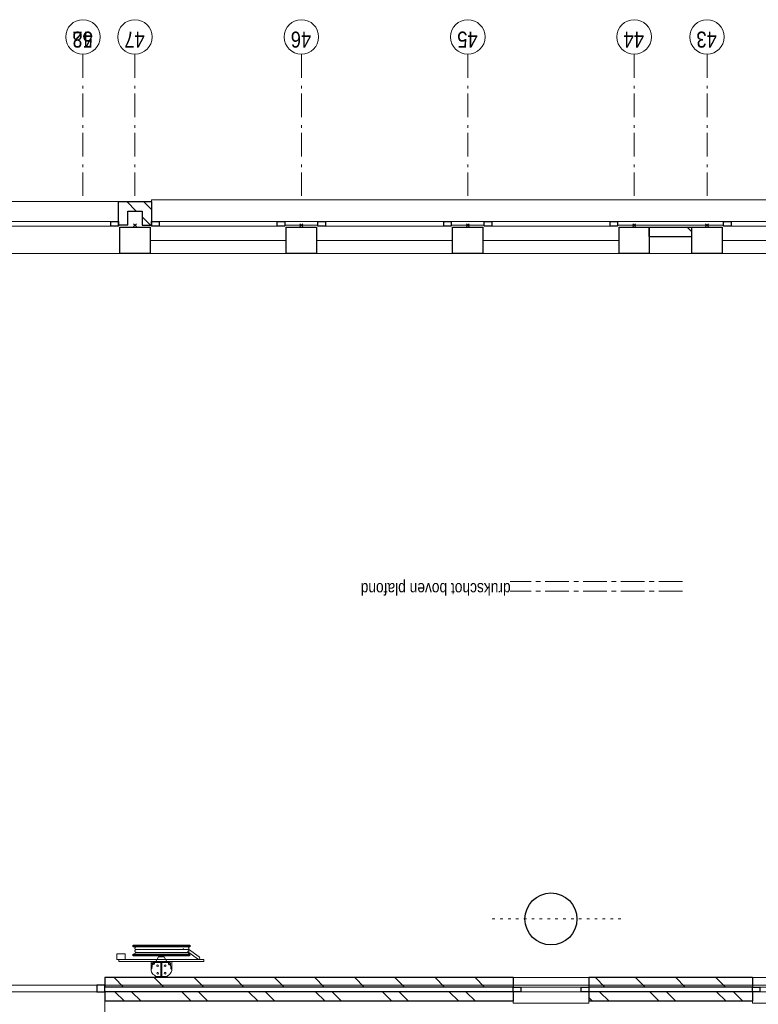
# Model space of a CAD drawing. Header units: millimetres. Extents: x -88840 to 85996, y -16279 to 104709.
# Tile 32 of 184: x 8921 to 16733, y 30882 to 41300. Entities that reach past the tile are written whole.
import ezdxf

# ---------------------------------------------------------------- set-up
doc = ezdxf.new("R2010")
doc.units = ezdxf.units.MM
doc.header["$LTSCALE"] = 400
doc.header["$PDMODE"] = 3
doc.header["$PDSIZE"] = 15
for name, pattern in [('STYLE_05', [0.208282, 0.069427, -0.138855]), ('STYLE_06', [1.041641, 0.625, -0.208282, 0.069427, -0.138931]), ('STYLE_19', [1, 0.625, -0.125, 0.125, -0.125])]:
    doc.linetypes.add(name, pattern=pattern)
for name, color, linetype, lineweight in [('Buitenkozijnen', 140, 'Continuous', 15), ('Lijn-stramien', 5, 'STYLE_06', 9), ('mat-baksteen', 5, 'Continuous', 25), ('mat-beton (ihwg)', 5, 'Continuous', 25), ('mat-kalkzandsteen', 5, 'Continuous', 25), ('None', 7, 'Continuous', 9), ('Tekst', 140, 'Continuous', 15), ('~None', 7, 'Continuous', 9)]:
    doc.layers.add(name, color=color, linetype=linetype, lineweight=lineweight)
doc.styles.add('Abadi MT Condensed Light', font='txt', dxfattribs={"height": 176.388889})
doc.styles.add('Arial Narrow', font='ARIALN.TTF', dxfattribs={"height": 222.25})

# ---------------------------------------------------------------- blocks, each defined once
blk = doc.blocks.new('Kolom 280x320')
at = {"layer": 'mat-beton (ihwg)', "lineweight": 25}
blk.add_lwpolyline([(-300, 160), (-20, 160), (-20, -160), (-300, -160)], close=True, dxfattribs=at)
at = {"layer": 'None', "color": 92, "linetype": 'Continuous', "lineweight": 5}
blk.add_point((0, 0), dxfattribs=at)
blk = doc.blocks.new('Kolom O 550')
at = {"layer": 'mat-beton (ihwg)', "lineweight": 25}
blk.add_circle((0, 0), 275, dxfattribs=at)
blk = doc.blocks.new('*X901')
at = {"layer": 'None', "lineweight": 9}
for p, q in [((-2819, 32536), (-2719, 32636)), ((-2761, 32418), (-2719, 32460))]:
    blk.add_line(p, q, dxfattribs=at)
blk = doc.blocks.new('*X902')
at = {"layer": 'None', "lineweight": 9}
for p, q in [((-2969, 32386), (-2880, 32475)), ((-2804, 32375), (-2761, 32418))]:
    blk.add_line(p, q, dxfattribs=at)
blk = doc.blocks.new('*X903')
at = {"layer": 'None', "lineweight": 9}
blk.add_line((-3038, 26660), (-2989, 26710), dxfattribs=at)
blk = doc.blocks.new('Gevelpui best 1410 (2D)')
at = {"layer": 'Buitenkozijnen', "lineweight": 15}
for p, q in [((-260, 0), (-260, -1410)), ((-260, 0), (-210, 0)), ((-210, 0), (-210, -1410)), ((-260, -1410), (-210, -1410))]:
    blk.add_line(p, q, dxfattribs=at)
at = {"layer": 'Buitenkozijnen', "color": 92, "lineweight": 25}
for points in [[(-260, 0), (-210, 0), (-210, -80), (-260, -80)], [(-260, -1330), (-210, -1330), (-210, -1410), (-260, -1410)]]:
    blk.add_lwpolyline(points, close=True, dxfattribs=at)
at = {"layer": 'None', "color": 43, "linetype": 'Continuous', "lineweight": 9}
blk.add_line((-410, 15), (-410, -1425), dxfattribs=at)
blk = doc.blocks.new('*U45')
at = {"layer": 'Buitenkozijnen', "lineweight": 15}
for p, q in [((-10, 0), (-10, -1960)), ((-10, 0), (40, 0)), ((40, 0), (40, -1960)), ((-10, -1960), (40, -1960))]:
    blk.add_line(p, q, dxfattribs=at)
blk = doc.blocks.new('Gevelpui best 1960')
at = {"layer": 'Buitenkozijnen', "color": 43, "lineweight": 9}
blk.add_line((250, 0), (250, -1960), dxfattribs=at)
at = {"layer": 'Buitenkozijnen', "color": 92, "lineweight": 25}
for points in [[(-10, 0), (40, 0), (40, -80), (-10, -80)], [(-10, -1880), (40, -1880), (40, -1960), (-10, -1960)]]:
    blk.add_lwpolyline(points, close=True, dxfattribs=at)
at = {"layer": 'Buitenkozijnen'}
blk.add_blockref('*U45', (0, 0), dxfattribs=at)
blk = doc.blocks.new('*U930')
at = {"layer": 'Buitenkozijnen', "lineweight": 15}
for p, q in [((-11079, 34700), (-11009, 34700)), ((-11079, 32870), (-11079, 34700)), ((-11009, 32870), (-11009, 34700)), ((-11079, 32870), (-11009, 32870))]:
    blk.add_line(p, q, dxfattribs=at)
blk = doc.blocks.new('*U931')
at = {"layer": 'Buitenkozijnen', "color": 92, "lineweight": 25}
for points in [[(-11009, 34700), (-11079, 34700), (-11079, 34617), (-11009, 34617)], [(-11009, 32953), (-11079, 32953), (-11079, 32870), (-11009, 32870)]]:
    blk.add_lwpolyline(points, close=True, dxfattribs=at)
at = {"layer": 'Buitenkozijnen'}
blk.add_blockref('*U930', (0, 0), dxfattribs=at)
blk = doc.blocks.new('Gevelpui best 800')
at = {"layer": 'Buitenkozijnen', "color": 43, "linetype": 'Continuous', "lineweight": 9}
blk.add_lwpolyline([(-400, 270), (400, 270), (400, 0), (-400, 0)], close=True, dxfattribs=at)
at = {"layer": 'Buitenkozijnen', "color": 140, "linetype": 'Continuous', "lineweight": 15}
blk.add_lwpolyline([(-400, 150), (400, 150), (400, 100), (-400, 100)], close=True, dxfattribs=at)
at = {"layer": 'Buitenkozijnen', "color": 92, "linetype": 'Continuous', "lineweight": 25}
for points in [[(-400, 150), (-320, 150), (-320, 100), (-400, 100)], [(320, 150), (400, 150), (400, 100), (320, 100)]]:
    blk.add_lwpolyline(points, close=True, dxfattribs=at)
blk = doc.blocks.new('*X951')
at = {"layer": 'None', "lineweight": 9}
for p, q in [((-11029, 32670), (-10929, 32770)), ((-11029, 32246), (-10929, 32346)), ((-11029, 31822), (-10929, 31922)), ((-11029, 31398), (-10929, 31498)), ((-11029, 30973), (-10929, 31073)), ((-11029, 30549), (-10929, 30649)), ((-11029, 30125), (-10929, 30225)), ((-11029, 29700), (-10929, 29800)), ((-11029, 29276), (-10929, 29376)), ((-11029, 28852), (-10929, 28952))]:
    blk.add_line(p, q, dxfattribs=at)
blk = doc.blocks.new('*X952')
at = {"layer": 'None', "lineweight": 9}
for p, q in [((-11179, 32662), (-11079, 32762)), ((-11179, 32485), (-11079, 32585)), ((-11179, 31955), (-11079, 32055)), ((-11179, 31778), (-11079, 31878)), ((-11179, 31248), (-11079, 31348)), ((-11179, 31071), (-11079, 31171)), ((-11179, 30540), (-11079, 30640)), ((-11179, 30364), (-11079, 30464)), ((-11179, 29833), (-11079, 29933)), ((-11179, 29657), (-11079, 29757)), ((-11179, 29126), (-11079, 29226)), ((-11179, 28950), (-11079, 29050))]:
    blk.add_line(p, q, dxfattribs=at)
blk = doc.blocks.new('*X953')
at = {"layer": 'None', "lineweight": 9}
for p, q in [((-11029, 27579), (-10929, 27679)), ((-11029, 27155), (-10929, 27255)), ((-11029, 26731), (-10929, 26831)), ((-11029, 26306), (-10929, 26406))]:
    blk.add_line(p, q, dxfattribs=at)
blk = doc.blocks.new('*X954')
at = {"layer": 'None', "lineweight": 9}
for p, q in [((-11179, 27712), (-11141, 27750)), ((-11179, 27536), (-11079, 27636)), ((-11179, 27005), (-11079, 27105)), ((-11179, 26828), (-11079, 26928)), ((-11179, 26298), (-11079, 26398)), ((-11179, 26121), (-11079, 26221))]:
    blk.add_line(p, q, dxfattribs=at)
blk = doc.blocks.new('*U28')
at = {"layer": 'None', "color": 140, "linetype": 'Continuous', "lineweight": 15, "flags": 128}
blk.add_lwpolyline([(-21, 110), (59, 110), (59, 107, -0.391021), (53, 100), (-1, 96, 0.391021), (-12, 83), (-12, -83, 0.391021), (-1, -96), (53, -100, -0.391021), (59, -107), (59, -110), (-21, -110)], format="xyb", close=True, dxfattribs=at)
blk = doc.blocks.new('*U29')
at = {"layer": 'None', "color": 253, "linetype": 'Continuous', "lineweight": 5}
for p, q in [((96.625, -278), (96.625, 266)), ((125.704, -278), (125.704, 266)), ((50.42, -31.849), (50.42, 29))]:
    blk.add_line(p, q, dxfattribs=at)
at = {"layer": 'None', "color": 140, "linetype": 'Continuous', "lineweight": 15}
for p, q in [((50.42, 29), (1.453, 57.31)), ((0, -61), (50.42, -31.849))]:
    blk.add_line(p, q, dxfattribs=at)
at = {"layer": 'None', "color": 92, "linetype": 'Continuous', "lineweight": 25}
for points in [[(60.916, 296), (76.476, 296), (76.476, -300), (60.916, -300)], [(154.785, 296), (171.344, 296), (171.344, -302), (154.785, -302)]]:
    blk.add_lwpolyline(points, close=True, dxfattribs=at)
at = {"layer": 'None', "color": 253, "linetype": 'Continuous', "lineweight": 5}
blk.add_lwpolyline([(50.929, 18), (60.916, 18), (60.916, -18), (50.929, -18)], close=True, dxfattribs=at)
for points, knots in [([(96.866, 264), (96.866, 268.997), (93.792, 272.9335), (90.718, 276.87), (85.875, 278.0735), (81.032, 279.277), (76.476, 277.238)], [0, 0, 0, 0.3335495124, 0.3335495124, 0.6668288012, 0.6668288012, 1, 1, 1]), ([(125.825, 264), (125.825, 267.886), (123.8855, 271.2505), (121.946, 274.615), (118.586, 276.5575), (115.226, 278.5), (107.466, 278.5), (104.106, 276.5575), (100.746, 274.615), (98.806, 271.2505), (96.866, 267.886), (96.866, 264)], [0, 0, 0, 0.1667696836, 0.1667696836, 0.3334232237, 0.3334232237, 0.4999946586, 0.6665660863, 0.6665660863, 0.833226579, 0.833226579, 1, 1, 1]), ([(154.785, 264), (154.785, 267.886), (152.845, 271.2505), (150.905, 274.615), (147.5455, 276.5575), (144.186, 278.5), (140.306, 278.5), (136.426, 278.5), (133.066, 276.5575), (129.706, 274.615), (127.7655, 271.2505), (125.825, 267.886), (125.825, 264)], [0, 0, 0, 0.1667729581, 0.1667729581, 0.3334246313, 0.3334246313, 0.4999853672, 0.4999853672, 0.666556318, 0.666556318, 0.8332233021, 0.8332233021, 1, 1, 1]), ([(76.477, -291.432), (81.039, -293.343), (85.8175, -292.072), (90.596, -290.801), (93.6105, -286.876), (96.625, -282.951), (96.625, -278)], [0, 0, 0, 0.333165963, 0.333165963, 0.6664584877, 0.6664584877, 1, 1, 1]), ([(96.625, -278), (96.625, -281.901), (98.573, -285.2795), (100.521, -288.658), (103.895, -290.609), (107.269, -292.56), (111.165, -292.56), (115.061, -292.56), (118.435, -290.609), (121.809, -288.658), (123.7565, -285.2795), (125.704, -281.901), (125.704, -278)], [0, 0, 0, 0.1667545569, 0.1667545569, 0.3334268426, 0.3334268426, 0.5000053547, 0.5000053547, 0.6665838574, 0.6665838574, 0.8332491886, 0.8332491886, 1, 1, 1]), ([(125.704, -278), (125.704, -281.901), (127.6525, -285.2795), (129.601, -288.658), (132.975, -290.609), (136.349, -292.56), (140.245, -292.56), (144.141, -292.56), (147.5145, -290.609), (150.888, -288.658), (152.836, -285.2795), (154.784, -281.901), (154.784, -278)], [0, 0, 0, 0.1667578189, 0.1667578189, 0.3334365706, 0.3334365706, 0.5000146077, 0.5000146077, 0.6665824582, 0.6665824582, 0.8332459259, 0.8332459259, 1, 1, 1])]:
    blk.add_open_spline(points, degree=2, knots=knots, dxfattribs=at)
blk = doc.blocks.new('BSH')
at = {"layer": 'None', "color": 140, "linetype": 'Continuous', "lineweight": 15}
for p, q in [((0, -61), (0, 111.155)), ((-159.8585, -36.7557), (-159.8585, 32.756)), ((-80, -6.8893), (-80, 2.8892))]:
    blk.add_line(p, q, dxfattribs=at)
at = {"layer": 'None', "color": 253, "linetype": 'Continuous', "lineweight": 5}
for p, q in [((27.7468, -383.0008), (105.0969, -276.5164)), ((130.6676, -289.4337), (48.7568, -402.0618)), ((135.277, -233.0824), (136.142, -233.8294))]:
    blk.add_line(p, q, dxfattribs=at)
at = {"layer": 'None', "color": 140, "linetype": 'Continuous', "lineweight": 15}
for points in [[(0, 448), (20, 448), (20, -452), (0, -452)], [(20, 469.75), (82, 469.75), (82, 382.75), (20, 382.75)], [(-160, 2.8892), (-9, 2.8892), (-9, -6.8893), (-160, -6.8893)]]:
    blk.add_lwpolyline(points, close=True, dxfattribs=at)
at = {"layer": 'None', "color": 8, "linetype": 'Continuous', "lineweight": 5}
for centre in [(-124, 37.275), (-44.5, 38.775), (-124, -41.275), (-45, -41.275)]:
    blk.add_circle(centre, 8.5, dxfattribs=at)
at = {"layer": 'None', "color": 140, "linetype": 'Continuous', "lineweight": 15}
for centre, start, end in [((-80, 28), 90, 180), ((-80, -32), 180, 270)]:
    blk.add_arc(centre, 80, start, end, dxfattribs=at)
at = {"layer": 'None', "color": 9, "linetype": 'Continuous', "lineweight": 5}
blk.add_arc((38.2528, -392.5302), 14.18399, 137.790600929, 325.770923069, dxfattribs=at)
at = {"layer": 'None', "color": 92, "linetype": 'Continuous', "lineweight": 25}
for points, knots in [([(-11.70075, 86.5025), (-12.2626, 89.0317), (-14.0137, 90.9408), (-15.7648, 92.8499), (-18.23575, 93.6275), (-20.7067, 94.4051), (-23.236, 93.84325), (-25.7653, 93.2814), (-27.67445, 91.53015), (-29.5836, 89.7789), (-30.36125, 87.3079), (-31.1389, 84.8369), (-30.57705, 82.3077), (-30.0152, 79.7785), (-28.26385, 77.8694), (-26.5125, 75.9603), (-24.0415, 75.1827), (-21.5705, 74.4051), (-19.0412, 74.96695), (-16.5119, 75.5288), (-14.60305, 77.28005), (-12.6942, 79.0313), (-11.91655, 81.5023), (-11.1389, 83.9733), (-11.70075, 86.5025)], [0, 0, 0, 0.0833344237, 0.0833344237, 0.1666618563, 0.1666618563, 0.2499968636, 0.2499968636, 0.3333348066, 0.3333348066, 0.4166657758, 0.4166657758, 0.5000000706, 0.5000000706, 0.583336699, 0.583336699, 0.666668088, 0.666668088, 0.7500039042, 0.7500039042, 0.8333377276, 0.8333377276, 0.9166657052, 0.9166657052, 1, 1, 1]), ([(-11.75695, -89.71225), (-12.375, -92.4944), (-14.3012, -94.5944), (-16.2274, -96.6944), (-18.94545, -97.54975), (-21.6635, -98.4051), (-24.4457, -97.78705), (-27.2279, -97.169), (-29.328, -95.24265), (-31.4281, -93.3163), (-32.2835, -90.5982), (-33.1389, -87.8801), (-32.52085, -85.09795), (-31.9028, -82.3158), (-29.97635, -80.2158), (-28.0499, -78.1158), (-25.3318, -77.26045), (-22.6137, -76.4051), (-19.83145, -77.02315), (-17.0492, -77.6412), (-14.94945, -79.56755), (-12.8497, -81.4939), (-11.9943, -84.212), (-11.1389, -86.9301), (-11.75695, -89.71225)], [0, 0, 0, 0.083334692, 0.083334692, 0.1666618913, 0.1666618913, 0.2499964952, 0.2499964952, 0.3333343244, 0.3333343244, 0.4166651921, 0.4166651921, 0.4999998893, 0.4999998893, 0.5833365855, 0.5833365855, 0.6666673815, 0.6666673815, 0.7500034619, 0.7500034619, 0.8333376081, 0.8333376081, 0.9166653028, 0.9166653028, 1, 1, 1])]:
    blk.add_open_spline(points, degree=2, knots=knots, dxfattribs=at)
at = {"layer": 'None', "color": 7}
blk.add_blockref('*U29', (0, 0), dxfattribs=at)
at = {"layer": 'None', "color": 140, "rotation": 180}
blk.add_blockref('*U28', (-21.4, -2), dxfattribs=at)
blk = doc.blocks.new('*U1269')
at = {"layer": 'None', "color": 7}
blk.add_blockref('BSH', (-10759, 32272), dxfattribs=at)
blk = doc.blocks.new('*U1291')
at = {"layer": '~None', "color": 140, "linetype": 'STYLE_19', "lineweight": 15}
for p, q in [((-6839, 26760), (-6839, 28580)), ((-6739, 26760), (-6739, 28580))]:
    blk.add_line(p, q, dxfattribs=at)
blk = doc.blocks.new('*U1292')
at = {"layer": 'Lijn-stramien', "color": 8, "linetype": 'STYLE_05', "lineweight": 5}
blk.add_line((-10309, 27410), (-10309, 28800), dxfattribs=at)
at = {"layer": 'None', "color": 7}
blk.add_blockref('*U1291', (0, 0), dxfattribs=at)
at = {"layer": 'Tekst', "color": 43, "insert": (-6882, 28577), "char_height": 127, "attachment_point": 1, "rotation": 90, "style": 'Abadi MT Condensed Light'}
blk.add_mtext('drukschot boven plafond', dxfattribs=at)

msp = doc.modelspace()

# ---------------------------------------------------------------- linework, layer by layer
at = {"linetype": 'Continuous', "lineweight": 0, "flags": 128}
msp.add_lwpolyline([(7765.2844, 38825.04674), (7765.2844, 31085.08738), (34420.2844, 31085.08738), (34420.2844, 25955.04674), (39786.2844, 25955.04674), (39786.2844, 38825.04674), (7765.2844, 38825.04674)], dxfattribs=at)
at = {"layer": 'Buitenkozijnen', "color": 43, "lineweight": 9, "flags": 128}
msp.add_lwpolyline([(10315.2844, 39375.04674), (10315.2844, 39395.04674), (39540.2844, 39395.04674), (39540.2844, 39375.04674)], dxfattribs=at)
at = {"layer": 'Buitenkozijnen', "lineweight": 15}
for points in [[(11725.2844, 39125.04674), (11725.2844, 39165.08738), (12075.2844, 39165.08738), (12075.2844, 39125.04674)], [(13485.2844, 39125.04674), (13485.2844, 39165.08738), (13835.2844, 39165.08738), (13835.2844, 39125.04674)], [(15245.2844, 39125.04674), (15245.2844, 39165.08738), (16365.2844, 39165.08738), (16365.2844, 39125.04674)]]:
    msp.add_lwpolyline(points, close=True, dxfattribs=at)
at = {"layer": 'mat-baksteen', "lineweight": 25}
for p, q in [((9965.2844, 39125.04674), (9965.2844, 39375.04674)), ((9965.2844, 39375.04674), (10315.2844, 39375.04674)), ((10315.2844, 39375.04674), (10315.2844, 39125.04674)), ((10065.2844, 39125.04674), (10065.2844, 39275.04674)), ((10065.2844, 39275.04674), (10215.2844, 39275.04674)), ((10215.2844, 39275.04674), (10215.2844, 39125.04674)), ((10065.2844, 39125.04674), (9965.2844, 39125.04674)), ((10215.2844, 39125.04674), (10315.2844, 39125.04674)), ((15580.2844, 39105.04674), (16030.2844, 39105.04674)), ((15580.2844, 39005.04674), (15580.2844, 39105.04674)), ((16030.2844, 39005.04674), (16030.2844, 39105.04674)), ((15580.2844, 39005.04674), (16030.2844, 39005.04674)), ((9820.2844, 31015.08738), (9820.2844, 30915.08738)), ((14140.2844, 31015.08738), (9820.2844, 31015.08738)), ((14140.2844, 31015.08738), (14140.2844, 30915.08738)), ((14940.2844, 31015.08738), (14940.2844, 30915.08738)), ((16670.2844, 31015.08738), (14940.2844, 31015.08738)), ((16670.2844, 31015.08738), (16670.2844, 30915.08738)), ((14140.2844, 30915.08738), (9820.2844, 30915.08738)), ((16670.2844, 30915.08738), (14940.2844, 30915.08738))]:
    msp.add_line(p, q, dxfattribs=at)
at = {"layer": 'mat-kalkzandsteen', "lineweight": 25}
for p, q in [((9820.2844, 31165.08738), (9820.2844, 31065.08738)), ((14140.2844, 31165.08738), (9820.2844, 31165.08738)), ((14140.2844, 31165.08738), (14140.2844, 31065.08738)), ((14940.2844, 31165.08738), (14940.2844, 31065.08738)), ((16670.2844, 31165.08738), (14940.2844, 31165.08738)), ((16670.2844, 31165.08738), (16670.2844, 31065.08738)), ((14140.2844, 31065.08738), (9820.2844, 31065.08738)), ((16670.2844, 31065.08738), (14940.2844, 31065.08738))]:
    msp.add_line(p, q, dxfattribs=at)
at = {"layer": 'None', "color": 7, "linetype": 'STYLE_06', "lineweight": 9}
for p, q in [((9590.2844, 40934.72218), (9590.2844, 39434.72218)), ((9590.2844, 40934.72218), (9590.2844, 39434.72218)), ((10140.2844, 40934.72218), (10140.2844, 39434.72218)), ((11900.2844, 40934.72218), (11900.2844, 39434.72218)), ((13660.2844, 40934.72218), (13660.2844, 39434.72218)), ((15420.2844, 40934.72218), (15420.2844, 39434.72218)), ((16190.2844, 40934.72218), (16190.2844, 39434.72218))]:
    msp.add_line(p, q, dxfattribs=at)
at = {"layer": 'None', "color": 43, "linetype": 'Continuous', "lineweight": 9}
msp.add_line((9820.2844, 31015.04674), (9820.2844, 25405.04674), dxfattribs=at)
for centre in [(9590.2844, 41117.3286), (9590.2844, 41117.3286), (10140.2844, 41117.3286), (11900.2844, 41117.3286), (13660.2844, 41117.3286), (15420.2844, 41117.3286), (16190.2844, 41117.3286)]:
    msp.add_circle(centre, 182.60642, dxfattribs=at)

# ---------------------------------------------------------------- block references
at = {"layer": 'Buitenkozijnen', "color": 7}
for name, p, rotation in [('Gevelpui best 1960', (8005.2844, 39125.04674), 90), ('Gevelpui best 1410 (2D)', (10315.2844, 39375.04674), 90), ('Gevelpui best 1410 (2D)', (12075.2844, 39375.04674), 90), ('Gevelpui best 1410 (2D)', (13835.2844, 39375.04674), 90), ('Gevelpui best 1410 (2D)', (16365.2844, 39375.04674), 90), ('Gevelpui best 800', (14540.2844, 31165.08738), 180), ('Gevelpui best 800', (17070.2844, 31165.08738), 180)]:
    msp.add_blockref(name, p, dxfattribs=dict(at, rotation=rotation))
at = {"layer": 'mat-baksteen', "rotation": 90}
for name in ['*X901', '*X902', '*X903', '*X952', '*X954']:
    msp.add_blockref(name, (42690.2844, 42093.98738), dxfattribs=at)
at = {"layer": 'mat-beton (ihwg)', "color": 7, "rotation": 90}
for name, p in [('Kolom 280x320', (10140.2844, 39125.04674)), ('Kolom 280x320', (11900.2844, 39125.04674)), ('Kolom 280x320', (13660.2844, 39125.04674)), ('Kolom 280x320', (15420.2844, 39125.04674)), ('Kolom 280x320', (16190.2844, 39125.04674)), ('Kolom O 550', (14540.2844, 31785.04674))]:
    msp.add_blockref(name, p, dxfattribs=at)
at = {"layer": 'mat-kalkzandsteen', "rotation": 90}
for name in ['*X951', '*X953']:
    msp.add_blockref(name, (42690.2844, 42093.98738), dxfattribs=at)
at = {"layer": 'None', "color": 7, "rotation": 90}
for name in ['*U1292', '*U1269', '*U931']:
    msp.add_blockref(name, (42690.2844, 42093.98738), dxfattribs=at)

# ---------------------------------------------------------------- texts
at = {"layer": 'None', "color": 8, "char_height": 169.333333, "attachment_point": 1, "rotation": 180, "style": 'Arial Narrow'}
for s, insert in [('48', (9694.28672, 41004.57101)), ('52', (9694.28672, 41004.57101)), ('47', (10244.28672, 41004.57101)), ('46', (12004.28672, 41004.57101)), ('45', (13764.28672, 41004.57101)), ('44', (15524.28672, 41004.57101)), ('43', (16294.28672, 41004.57101))]:
    msp.add_mtext(s, dxfattribs=dict(at, insert=insert))

doc.saveas('drawing.dxf')
